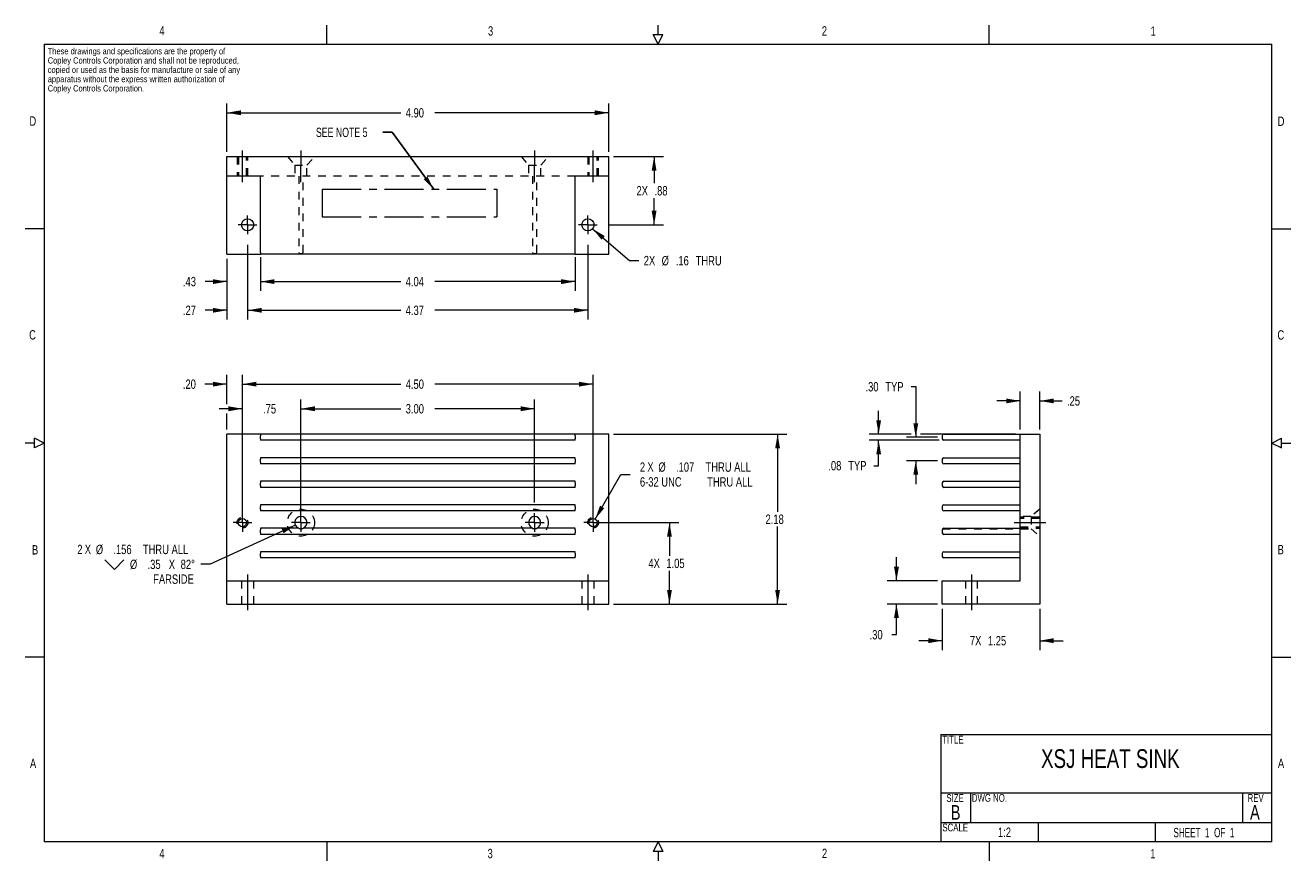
# Model space of a CAD drawing. Header units: inches. Extents: x 0.4 to 16.6, y 0.1 to 10.9.
import ezdxf

# ---------------------------------------------------------------- set-up
doc = ezdxf.new("R2010")
doc.units = ezdxf.units.IN
doc.header["$MEASUREMENT"] = 0
doc.linetypes.add('CENTERX2', pattern=[0.8, 0.5, -0.1, 0.1, -0.1])
doc.linetypes.add('HIDDEN', pattern=[0.075, 0.05, -0.025])
doc.styles.add('SLDTEXTSTYLE0', font='TXT', dxfattribs={"width": 0.75})
doc.styles.add('SLDTEXTSTYLE1', font='TXT', dxfattribs={"width": 0.65})
doc.styles.add('SLDTEXTSTYLE2', font='TXT', dxfattribs={"width": 0.7})
doc.dimstyles.new('SLDDIMSTYLE0', dxfattribs={"dimtxt": 0.12, "dimasz": 0.18, "dimexe": 0, "dimexo": 0.0625, "dimgap": 0.03, "dimtad": 0, "dimtih": 1, "dimtoh": 1, "dimrnd": 1e-09, "dimzin": 4, "dimdsep": 46, "dimtxsty": 'SLDTEXTSTYLE0', "dimsah": 1, "dimcen": 0.09, "dimadec": 0, "dimazin": 0, "dimtfac": 1, "dimtofl": 0, "dimtmove": 0, "dimatfit": 3, "dimfxl": 1, "dimtolj": 1, "dimtzin": 12, "dimarcsym": 0})
doc.dimstyles.new('SLDDIMSTYLE1', dxfattribs={"dimtxt": 0.12, "dimasz": 0.18, "dimexe": 0, "dimexo": 0.0625, "dimgap": 0.03, "dimtad": 0, "dimtih": 1, "dimtoh": 1, "dimdec": 0, "dimrnd": 1e-09, "dimzin": 12, "dimdsep": 46, "dimtxsty": 'SLDTEXTSTYLE0', "dimsah": 1, "dimcen": 0.09, "dimadec": 0, "dimazin": 0, "dimtfac": 1, "dimtofl": 0, "dimtmove": 0, "dimatfit": 3, "dimfxl": 1, "dimtolj": 1, "dimtzin": 12, "dimarcsym": 0})
doc.dimstyles.new('SLDDIMSTYLE2', dxfattribs={"dimtxt": 0.12, "dimasz": 0.18, "dimexe": 0, "dimexo": 0.0625, "dimgap": 0.03, "dimtad": 0, "dimtih": 1, "dimtoh": 1, "dimrnd": 1e-09, "dimzin": 12, "dimdsep": 46, "dimtxsty": 'SLDTEXTSTYLE0', "dimsah": 1, "dimcen": 0.09, "dimadec": 0, "dimazin": 0, "dimtfac": 1, "dimtofl": 0, "dimtmove": 0, "dimatfit": 3, "dimfxl": 1, "dimtolj": 1, "dimtzin": 12, "dimarcsym": 0})
doc.dimstyles.new('SLDDIMSTYLE3', dxfattribs={"dimtxt": 0.12, "dimasz": 0.18, "dimexe": 0, "dimexo": 0.0625, "dimgap": 0.03, "dimtad": 0, "dimtih": 1, "dimtoh": 1, "dimrnd": 1e-09, "dimzin": 4, "dimdsep": 46, "dimtxsty": 'SLDTEXTSTYLE0', "dimsah": 1, "dimcen": 0.09, "dimadec": 0, "dimazin": 0, "dimtfac": 1, "dimtofl": 0, "dimtmove": 0, "dimatfit": 3, "dimfxl": 1, "dimtolj": 1, "dimtzin": 12, "dimarcsym": 0})
doc.dimstyles.new('SLDDIMSTYLE4', dxfattribs={"dimtxt": 0.12, "dimasz": 0.18, "dimexe": 0, "dimexo": 0.0625, "dimgap": 0.03, "dimtad": 0, "dimtih": 1, "dimtoh": 1, "dimrnd": 1e-09, "dimzin": 12, "dimdsep": 46, "dimtxsty": 'SLDTEXTSTYLE0', "dimsah": 1, "dimcen": 0.09, "dimadec": 0, "dimazin": 0, "dimtfac": 1, "dimtofl": 0, "dimtmove": 0, "dimatfit": 3, "dimfxl": 1, "dimtolj": 1, "dimtzin": 12, "dimarcsym": 0})
doc.dimstyles.new('SLDDIMSTYLE5', dxfattribs={"dimtxt": 0.12, "dimasz": 0.18, "dimexe": 0, "dimexo": 0.0625, "dimgap": 0.03, "dimtad": 0, "dimtih": 1, "dimtoh": 1, "dimdec": 0, "dimrnd": 1e-09, "dimzin": 12, "dimdsep": 46, "dimtxsty": 'SLDTEXTSTYLE0', "dimsah": 1, "dimcen": 0.09, "dimadec": 0, "dimazin": 0, "dimtfac": 1, "dimtofl": 0, "dimtmove": 0, "dimatfit": 3, "dimfxl": 1, "dimtolj": 1, "dimtzin": 12, "dimarcsym": 0})
doc.dimstyles.new('SLDDIMSTYLE6', dxfattribs={"dimtxt": 0.12, "dimasz": 0.18, "dimexe": 0, "dimexo": 0.0625, "dimgap": 0.03, "dimtad": 0, "dimtih": 1, "dimtoh": 1, "dimrnd": 1e-09, "dimzin": 12, "dimdsep": 46, "dimtxsty": 'SLDTEXTSTYLE0', "dimsah": 1, "dimcen": 0.09, "dimadec": 0, "dimazin": 0, "dimtfac": 1, "dimtmove": 0, "dimatfit": 3, "dimfxl": 1, "dimtolj": 1, "dimtzin": 12, "dimarcsym": 0})
doc.dimstyles.new('SLDDIMSTYLE7', dxfattribs={"dimtxt": 0, "dimasz": 0.18, "dimexe": 0, "dimexo": 0.0625, "dimgap": 0, "dimtad": 0, "dimtih": 1, "dimtoh": 1, "dimdec": 0, "dimrnd": 1e-09, "dimzin": 0, "dimdsep": 46, "dimtxsty": 'Standard', "dimsah": 1, "dimcen": 0.09, "dimadec": 0, "dimazin": 0, "dimtfac": 0.18, "dimtdec": 0, "dimtofl": 0, "dimtmove": 0, "dimatfit": 3, "dimfxl": 1, "dimtolj": 1, "dimtzin": 0, "dimarcsym": 0})

# ---------------------------------------------------------------- blocks, each defined once
blk = doc.blocks.new('SW_NOTE_0')
at = {"color": 0, "linetype": 'Continuous', "lineweight": 0, "char_height": 0.08, "attachment_point": 1, "style": 'SLDTEXTSTYLE0'}
for s, insert in [('These drawings and specifications are the property of', (0, 0.103)), ('Copley Controls Corporation and shall not be reproduced,', (0, -0.016)), ('copied or used as the basis for manufacture or sale of any', (0, -0.136)), ('apparatus without the express written authorization of', (0, -0.255)), ('Copley Controls Corporation.', (0, -0.374))]:
    blk.add_mtext(s, dxfattribs=dict(at, insert=insert))
blk = doc.blocks.new('*D2')
at = {"color": 7, "linetype": 'Continuous', "lineweight": 0}
for p, q in [((3.917, 4.736), (3.917, 6.059)), ((6.917, 4.736), (6.917, 6.059)), ((3.917, 5.939), (5.199, 5.939)), ((6.917, 5.939), (5.635, 5.939))]:
    blk.add_line(p, q, dxfattribs=at)
for points in [[(3.917, 5.939), (4.097, 5.908), (4.097, 5.971)], [(6.917, 5.939), (6.737, 5.971), (6.737, 5.908)]]:
    blk.add_solid(points, dxfattribs=at)
at = {"color": 7, "linetype": 'Continuous', "lineweight": 0, "insert": (5.262, 5.999), "char_height": 0.12, "attachment_point": 1, "style": 'SLDTEXTSTYLE0'}
blk.add_mtext('3.00', dxfattribs=at)
blk = doc.blocks.new('*D3')
at = {"color": 7, "linetype": 'Continuous', "lineweight": 0}
for p, q in [((7.694, 4.524), (8.023, 5.097)), ((8.023, 5.097), (8.143, 5.097))]:
    blk.add_line(p, q, dxfattribs=at)
blk.add_solid([(7.694, 4.524), (7.81, 4.664), (7.756, 4.696)], dxfattribs=at)
at = {"color": 7, "linetype": 'Continuous', "lineweight": 0, "char_height": 0.12, "attachment_point": 1, "style": 'SLDTEXTSTYLE0'}
for s, insert in [('2', (8.268, 5.251)), ('X ', (8.364, 5.253)), ('%%c', (8.505, 5.251)), ('.107', (8.731, 5.251)), ('THRU ALL', (9.11, 5.251)), ('6-32 UNC', (8.268, 5.061)), ('THRU ALL', (9.131, 5.061))]:
    blk.add_mtext(s, dxfattribs=dict(at, insert=insert))
blk = doc.blocks.new('*D4')
at = {"color": 7, "linetype": 'Continuous', "lineweight": 0}
for p, q in [((7.727, 4.478), (8.767, 4.478)), ((8.647, 4.478), (8.647, 4.05)), ((8.647, 3.433), (8.647, 3.86)), ((7.927, 3.433), (8.767, 3.433))]:
    blk.add_line(p, q, dxfattribs=at)
for points in [[(8.647, 4.478), (8.616, 4.298), (8.678, 4.298)], [(8.647, 3.433), (8.678, 3.613), (8.616, 3.613)]]:
    blk.add_solid(points, dxfattribs=at)
at = {"color": 7, "linetype": 'Continuous', "lineweight": 0, "char_height": 0.12, "attachment_point": 1, "style": 'SLDTEXTSTYLE0'}
for s, insert in [('4X ', (8.377, 4.015)), ('1.05', (8.607, 4.015))]:
    blk.add_mtext(s, dxfattribs=dict(at, insert=insert))
blk = doc.blocks.new('*D5')
at = {"color": 7, "linetype": 'Continuous', "lineweight": 0}
for p, q in [((2.967, 5.999), (2.967, 6.375)), ((3.167, 4.538), (3.167, 6.375)), ((2.967, 6.255), (2.686, 6.255)), ((3.167, 6.255), (3.467, 6.255)), ((2.967, 5.673), (2.967, 5.879))]:
    blk.add_line(p, q, dxfattribs=at)
for points in [[(2.967, 6.255), (2.787, 6.286), (2.787, 6.224)], [(3.167, 6.255), (3.347, 6.224), (3.347, 6.286)]]:
    blk.add_solid(points, dxfattribs=at)
at = {"color": 7, "linetype": 'Continuous', "lineweight": 0, "insert": (2.402, 6.315), "char_height": 0.12, "attachment_point": 1, "style": 'SLDTEXTSTYLE0'}
blk.add_mtext('.20', dxfattribs=at)
blk = doc.blocks.new('*D6')
at = {"color": 7, "linetype": 'Continuous', "lineweight": 0}
for p, q in [((3.167, 4.538), (3.167, 6.059)), ((3.917, 4.538), (3.917, 6.059)), ((3.167, 5.939), (2.867, 5.939)), ((3.917, 5.939), (4.217, 5.939))]:
    blk.add_line(p, q, dxfattribs=at)
for points in [[(3.167, 5.939), (2.987, 5.971), (2.987, 5.908)], [(3.917, 5.939), (4.097, 5.908), (4.097, 5.971)]]:
    blk.add_solid(points, dxfattribs=at)
at = {"color": 7, "linetype": 'Continuous', "lineweight": 0, "insert": (3.431, 5.999), "char_height": 0.12, "attachment_point": 1, "style": 'SLDTEXTSTYLE0'}
blk.add_mtext('.75', dxfattribs=at)
blk = doc.blocks.new('*D7')
at = {"color": 7, "linetype": 'Continuous', "lineweight": 0}
for p, q in [((3.167, 4.538), (3.167, 6.375)), ((7.667, 4.538), (7.667, 6.375)), ((3.167, 6.255), (5.199, 6.255)), ((7.667, 6.255), (5.635, 6.255))]:
    blk.add_line(p, q, dxfattribs=at)
for points in [[(3.167, 6.255), (3.347, 6.224), (3.347, 6.286)], [(7.667, 6.255), (7.487, 6.286), (7.487, 6.224)]]:
    blk.add_solid(points, dxfattribs=at)
at = {"color": 7, "linetype": 'Continuous', "lineweight": 0, "insert": (5.262, 6.315), "char_height": 0.12, "attachment_point": 1, "style": 'SLDTEXTSTYLE0'}
blk.add_mtext('4.50', dxfattribs=at)
blk = doc.blocks.new('SW_SYMBOL_HOLE_SINK')
at = {"color": 0, "linetype": 'Continuous', "lineweight": 0}
for p, q in [((0, 34.4), (31.5, 3)), ((31.5, 3), (63, 34.4))]:
    blk.add_line(p, q, dxfattribs=at)
blk = doc.blocks.new('*D8')
at = {"color": 7, "linetype": 'Continuous', "lineweight": 0}
for p, q in [((3.846, 4.445), (2.754, 3.946)), ((2.754, 3.946), (2.634, 3.946))]:
    blk.add_line(p, q, dxfattribs=at)
blk.add_solid([(3.846, 4.445), (3.669, 4.399), (3.695, 4.342)], dxfattribs=at)
at = {"color": 7, "linetype": 'Continuous', "lineweight": 0, "xscale": 0.0038933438, "yscale": 0.0038933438, "zscale": 0.0038933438}
blk.add_blockref('SW_SYMBOL_HOLE_SINK', (1.4, 3.865), dxfattribs=at)
at = {"color": 7, "linetype": 'Continuous', "lineweight": 0, "char_height": 0.12, "attachment_point": 1, "style": 'SLDTEXTSTYLE0'}
for s, insert in [('2', (1.047, 4.194)), ('X ', (1.143, 4.196)), ('%%c', (1.285, 4.194)), ('.156', (1.51, 4.194)), ('THRU ALL', (1.889, 4.194)), ('%%c', (1.723, 4.003)), ('.35', (1.949, 4.003)), (' X ', (2.188, 4.003)), ('82°', (2.374, 4.003)), ('FARSIDE', (2.021, 3.813))]:
    blk.add_mtext(s, dxfattribs=dict(at, insert=insert))
blk = doc.blocks.new('*D10')
at = {"color": 7, "linetype": 'Continuous', "lineweight": 0}
for p, q in [((7.927, 5.613), (10.155, 5.613)), ((10.035, 5.613), (10.035, 4.618)), ((10.035, 3.433), (10.035, 4.428)), ((7.927, 3.433), (10.155, 3.433))]:
    blk.add_line(p, q, dxfattribs=at)
for points in [[(10.035, 5.613), (10.004, 5.433), (10.066, 5.433)], [(10.035, 3.433), (10.066, 3.613), (10.004, 3.613)]]:
    blk.add_solid(points, dxfattribs=at)
at = {"color": 7, "linetype": 'Continuous', "lineweight": 0, "insert": (9.88, 4.582), "char_height": 0.12, "attachment_point": 1, "style": 'SLDTEXTSTYLE0'}
blk.add_mtext('2.18', dxfattribs=at)
blk = doc.blocks.new('SW_CENTERMARKSYMBOL_0')
at = {"color": 0, "linetype": 'Continuous', "lineweight": 0}
for q in [(-0.12, 0), (0, 0.12), (0, -0.12), (0.12, 0)]:
    blk.add_line((0, 0), q, dxfattribs=at)
blk = doc.blocks.new('SW_CENTERMARKSYMBOL_1')
at = {"color": 0, "linetype": 'Continuous', "lineweight": 0}
for q in [(-0.12, 0), (0, 0.12), (0, -0.12), (0.12, 0)]:
    blk.add_line((0, 0), q, dxfattribs=at)
blk = doc.blocks.new('SW_CENTERMARKSYMBOL_2')
at = {"color": 0, "linetype": 'Continuous', "lineweight": 0}
for q in [(-0.12, 0), (0, 0.12), (0, -0.12), (0.12, 0)]:
    blk.add_line((0, 0), q, dxfattribs=at)
blk = doc.blocks.new('SW_CENTERMARKSYMBOL_3')
at = {"color": 0, "linetype": 'Continuous', "lineweight": 0}
for q in [(-0.12, 0), (0, 0.12), (0, -0.12), (0.12, 0)]:
    blk.add_line((0, 0), q, dxfattribs=at)
blk = doc.blocks.new('*D15')
at = {"color": 7, "linetype": 'Continuous', "lineweight": 0}
for p, q in [((2.967, 9.235), (2.967, 9.858)), ((7.867, 9.235), (7.867, 9.858)), ((2.967, 9.738), (5.199, 9.738)), ((7.867, 9.738), (5.635, 9.738))]:
    blk.add_line(p, q, dxfattribs=at)
for points in [[(2.967, 9.738), (3.147, 9.706), (3.147, 9.769)], [(7.867, 9.738), (7.687, 9.769), (7.687, 9.706)]]:
    blk.add_solid(points, dxfattribs=at)
at = {"color": 7, "linetype": 'Continuous', "lineweight": 0, "insert": (5.262, 9.797), "char_height": 0.12, "attachment_point": 1, "style": 'SLDTEXTSTYLE0'}
blk.add_mtext('4.90', dxfattribs=at)
blk = doc.blocks.new('*D16')
at = {"color": 7, "linetype": 'Continuous', "lineweight": 0}
for p, q in [((7.927, 9.175), (8.57, 9.175)), ((8.45, 9.175), (8.45, 8.833)), ((8.45, 8.3), (8.45, 8.642)), ((7.859, 8.3), (8.57, 8.3))]:
    blk.add_line(p, q, dxfattribs=at)
for points in [[(8.45, 9.175), (8.419, 8.995), (8.481, 8.995)], [(8.45, 8.3), (8.481, 8.48), (8.419, 8.48)]]:
    blk.add_solid(points, dxfattribs=at)
at = {"color": 7, "linetype": 'Continuous', "lineweight": 0, "char_height": 0.12, "attachment_point": 1, "style": 'SLDTEXTSTYLE0'}
for s, insert in [('2X ', (8.224, 8.797)), ('.88', (8.455, 8.797))]:
    blk.add_mtext(s, dxfattribs=dict(at, insert=insert))
blk = doc.blocks.new('*D17')
at = {"color": 7, "linetype": 'Continuous', "lineweight": 0}
for p, q in [((3.233, 8.042), (3.233, 7.083)), ((7.601, 8.042), (7.601, 7.083)), ((3.233, 7.203), (5.199, 7.203)), ((7.601, 7.203), (5.635, 7.203))]:
    blk.add_line(p, q, dxfattribs=at)
for points in [[(3.233, 7.203), (3.413, 7.172), (3.413, 7.234)], [(7.601, 7.203), (7.421, 7.234), (7.421, 7.172)]]:
    blk.add_solid(points, dxfattribs=at)
at = {"color": 7, "linetype": 'Continuous', "lineweight": 0, "insert": (5.262, 7.263), "char_height": 0.12, "attachment_point": 1, "style": 'SLDTEXTSTYLE0'}
blk.add_mtext('4.37', dxfattribs=at)
blk = doc.blocks.new('*D18')
at = {"color": 7, "linetype": 'Continuous', "lineweight": 0}
for p, q in [((3.233, 8.042), (3.233, 7.083)), ((2.967, 7.865), (2.967, 7.083)), ((2.967, 7.203), (2.687, 7.203)), ((3.233, 7.203), (3.533, 7.203))]:
    blk.add_line(p, q, dxfattribs=at)
for points in [[(2.967, 7.203), (2.787, 7.234), (2.787, 7.172)], [(3.233, 7.203), (3.413, 7.172), (3.413, 7.234)]]:
    blk.add_solid(points, dxfattribs=at)
at = {"color": 7, "linetype": 'Continuous', "lineweight": 0, "insert": (2.403, 7.263), "char_height": 0.12, "attachment_point": 1, "style": 'SLDTEXTSTYLE0'}
blk.add_mtext('.27', dxfattribs=at)
blk = doc.blocks.new('*D19')
at = {"color": 7, "linetype": 'Continuous', "lineweight": 0}
for p, q in [((7.661, 8.249), (8.134, 7.84)), ((8.134, 7.84), (8.254, 7.84))]:
    blk.add_line(p, q, dxfattribs=at)
blk.add_solid([(7.661, 8.249), (7.776, 8.108), (7.817, 8.155)], dxfattribs=at)
at = {"color": 7, "linetype": 'Continuous', "lineweight": 0, "char_height": 0.12, "attachment_point": 1, "style": 'SLDTEXTSTYLE0'}
for s, insert in [('2X ', (8.317, 7.901)), ('%%c', (8.547, 7.899)), ('.16', (8.728, 7.899)), (' THRU', (8.95, 7.899))]:
    blk.add_mtext(s, dxfattribs=dict(at, insert=insert))
blk = doc.blocks.new('*D20')
at = {"color": 7, "linetype": 'Continuous', "lineweight": 0}
for p, q in [((2.967, 7.865), (2.967, 7.451)), ((3.397, 7.865), (3.397, 7.451)), ((2.967, 7.571), (2.687, 7.571)), ((3.397, 7.571), (3.697, 7.571))]:
    blk.add_line(p, q, dxfattribs=at)
for points in [[(2.967, 7.571), (2.787, 7.602), (2.787, 7.54)], [(3.397, 7.571), (3.577, 7.54), (3.577, 7.602)]]:
    blk.add_solid(points, dxfattribs=at)
at = {"color": 7, "linetype": 'Continuous', "lineweight": 0, "insert": (2.403, 7.631), "char_height": 0.12, "attachment_point": 1, "style": 'SLDTEXTSTYLE0'}
blk.add_mtext('.43', dxfattribs=at)
blk = doc.blocks.new('*D21')
at = {"color": 7, "linetype": 'Continuous', "lineweight": 0}
for p, q in [((3.397, 7.885), (3.397, 7.451)), ((7.437, 7.885), (7.437, 7.451)), ((3.397, 7.571), (5.199, 7.571)), ((7.437, 7.571), (5.635, 7.571))]:
    blk.add_line(p, q, dxfattribs=at)
for points in [[(3.397, 7.571), (3.577, 7.54), (3.577, 7.602)], [(7.437, 7.571), (7.257, 7.602), (7.257, 7.54)]]:
    blk.add_solid(points, dxfattribs=at)
at = {"color": 7, "linetype": 'Continuous', "lineweight": 0, "insert": (5.262, 7.631), "char_height": 0.12, "attachment_point": 1, "style": 'SLDTEXTSTYLE0'}
blk.add_mtext('4.04', dxfattribs=at)
blk = doc.blocks.new('SW_CENTERMARKSYMBOL_4')
at = {"color": 0, "linetype": 'Continuous', "lineweight": 0}
for q in [(-0.12, 0), (0, 0.12), (0, -0.12), (0.12, 0)]:
    blk.add_line((0, 0), q, dxfattribs=at)
blk = doc.blocks.new('SW_CENTERMARKSYMBOL_5')
at = {"color": 0, "linetype": 'Continuous', "lineweight": 0}
for q in [(-0.12, 0), (0, 0.12), (0, -0.12), (0.12, 0)]:
    blk.add_line((0, 0), q, dxfattribs=at)
blk = doc.blocks.new('*D24')
at = {"color": 7, "linetype": 'Continuous', "lineweight": 0}
for p, q in [((11.748, 6.223), (11.808, 6.223)), ((11.808, 6.223), (11.808, 5.574)), ((12.089, 5.574), (11.688, 5.574)), ((12.089, 5.272), (11.688, 5.272)), ((11.808, 5.272), (11.808, 4.972))]:
    blk.add_line(p, q, dxfattribs=at)
for points in [[(11.808, 5.574), (11.84, 5.754), (11.777, 5.754)], [(11.808, 5.272), (11.777, 5.092), (11.84, 5.092)]]:
    blk.add_solid(points, dxfattribs=at)
at = {"color": 7, "linetype": 'Continuous', "lineweight": 0, "char_height": 0.12, "attachment_point": 1, "style": 'SLDTEXTSTYLE0'}
for s, insert in [('.30', (11.163, 6.282)), (' TYP', (11.384, 6.282))]:
    blk.add_mtext(s, dxfattribs=dict(at, insert=insert))
blk = doc.blocks.new('*D25')
at = {"color": 7, "linetype": 'Continuous', "lineweight": 0}
for p, q in [((12.149, 3.373), (12.149, 2.843)), ((13.399, 3.373), (13.399, 2.843)), ((12.149, 2.963), (11.849, 2.963)), ((13.399, 2.963), (13.699, 2.963))]:
    blk.add_line(p, q, dxfattribs=at)
for points in [[(12.149, 2.963), (11.969, 2.995), (11.969, 2.932)], [(13.399, 2.963), (13.579, 2.932), (13.579, 2.995)]]:
    blk.add_solid(points, dxfattribs=at)
at = {"color": 7, "linetype": 'Continuous', "lineweight": 0, "char_height": 0.12, "attachment_point": 1, "style": 'SLDTEXTSTYLE0'}
for s, insert in [('7X ', (12.503, 3.023)), ('1.25', (12.734, 3.023))]:
    blk.add_mtext(s, dxfattribs=dict(at, insert=insert))
blk = doc.blocks.new('*D26')
at = {"color": 7, "linetype": 'Continuous', "lineweight": 0}
for p, q in [((13.149, 6.04), (12.849, 6.04)), ((13.149, 5.673), (13.149, 6.16)), ((13.399, 5.673), (13.399, 6.16)), ((13.399, 6.04), (13.686, 6.04))]:
    blk.add_line(p, q, dxfattribs=at)
for points in [[(13.149, 6.04), (12.969, 6.071), (12.969, 6.009)], [(13.399, 6.04), (13.579, 6.009), (13.579, 6.071)]]:
    blk.add_solid(points, dxfattribs=at)
at = {"color": 7, "linetype": 'Continuous', "lineweight": 0, "insert": (13.749, 6.1), "char_height": 0.12, "attachment_point": 1, "style": 'SLDTEXTSTYLE0'}
blk.add_mtext('.25', dxfattribs=at)
blk = doc.blocks.new('*D27')
at = {"color": 7, "linetype": 'Continuous', "lineweight": 0}
for p, q in [((11.56, 3.733), (11.56, 4.033)), ((12.089, 3.733), (11.44, 3.733)), ((12.089, 3.433), (11.44, 3.433)), ((11.56, 3.041), (11.56, 3.433)), ((11.5, 3.041), (11.56, 3.041))]:
    blk.add_line(p, q, dxfattribs=at)
for points in [[(11.56, 3.733), (11.592, 3.913), (11.529, 3.913)], [(11.56, 3.433), (11.529, 3.253), (11.592, 3.253)]]:
    blk.add_solid(points, dxfattribs=at)
at = {"color": 7, "linetype": 'Continuous', "lineweight": 0, "insert": (11.216, 3.1), "char_height": 0.12, "attachment_point": 1, "style": 'SLDTEXTSTYLE0'}
blk.add_mtext('.30', dxfattribs=at)
blk = doc.blocks.new('*D28')
at = {"color": 7, "linetype": 'Continuous', "lineweight": 0}
for p, q in [((11.332, 5.613), (11.332, 5.913)), ((11.748, 5.613), (11.212, 5.613)), ((12.109, 5.535), (11.212, 5.535)), ((11.332, 5.209), (11.332, 5.535)), ((13.089, 5.613), (11.868, 5.613)), ((11.272, 5.209), (11.332, 5.209))]:
    blk.add_line(p, q, dxfattribs=at)
for points in [[(11.332, 5.613), (11.363, 5.793), (11.301, 5.793)], [(11.332, 5.535), (11.301, 5.355), (11.363, 5.355)]]:
    blk.add_solid(points, dxfattribs=at)
at = {"color": 7, "linetype": 'Continuous', "lineweight": 0, "char_height": 0.12, "attachment_point": 1, "style": 'SLDTEXTSTYLE0'}
for s, insert in [('.08', (10.686, 5.269)), (' TYP', (10.908, 5.269))]:
    blk.add_mtext(s, dxfattribs=dict(at, insert=insert))

msp = doc.modelspace()

# ---------------------------------------------------------------- linework, layer by layer
at = {"color": 7, "linetype": 'Continuous', "lineweight": 0}
for p, q in [((4.25, 10.62), (4.25, 10.86)), ((8.5, 10.62), (8.44, 10.74)), ((8.44, 10.74), (8.56, 10.74)), ((8.5, 10.74), (8.5, 10.86)), ((8.5, 10.62), (8.56, 10.74)), ((12.75, 10.62), (12.75, 10.86)), ((0.62, 10.62), (16.38, 10.62)), ((0.62, 10.62), (0.62, 0.38)), ((16.38, 0.38), (16.38, 10.62)), ((0.62, 8.25), (0.38, 8.25)), ((16.38, 8.25), (16.62, 8.25)), ((0.62, 5.5), (0.5, 5.56)), ((0.5, 5.44), (0.5, 5.56)), ((16.38, 5.5), (16.5, 5.56)), ((16.5, 5.44), (16.5, 5.56)), ((0.5, 5.5), (0.38, 5.5)), ((0.62, 5.5), (0.5, 5.44)), ((16.38, 5.5), (16.5, 5.44)), ((16.5, 5.5), (16.62, 5.5)), ((0.62, 2.75), (0.38, 2.75)), ((16.38, 2.75), (16.62, 2.75)), ((12.13, 1.76), (12.13, 0.38)), ((12.13, 1.76), (16.38, 1.76)), ((12.13, 1.01), (16.38, 1.01)), ((12.51, 1.01), (12.51, 0.63)), ((16, 1.01), (16, 0.63)), ((12.13, 0.63), (16.38, 0.63)), ((13.38, 0.63), (13.38, 0.38)), ((14.88, 0.63), (14.88, 0.38)), ((16.38, 0.38), (0.62, 0.38)), ((4.25, 0.38), (4.25, 0.14)), ((8.5, 0.38), (8.44, 0.26)), ((8.5, 0.38), (8.56, 0.26)), ((12.75, 0.38), (12.75, 0.14)), ((8.56, 0.26), (8.44, 0.26)), ((8.5, 0.26), (8.5, 0.14))]:
    msp.add_line(p, q, dxfattribs=at)
at = {"color": 7, "linetype": 'Continuous', "lineweight": 15}
for p, q in [((2.967, 8.925), (2.967, 9.175)), ((2.967, 9.175), (7.867, 9.175)), ((7.867, 8.925), (7.867, 9.175)), ((3.397, 8.925), (2.967, 8.925)), ((2.967, 7.925), (2.967, 8.925)), ((3.397, 7.945), (3.397, 8.925)), ((7.867, 8.925), (7.437, 8.925)), ((7.437, 7.945), (7.437, 8.925)), ((7.867, 7.925), (7.867, 8.925)), ((2.967, 7.925), (3.397, 7.925)), ((3.397, 7.945), (3.397, 7.925)), ((7.437, 7.925), (3.397, 7.925)), ((7.437, 7.925), (7.437, 7.945)), ((7.437, 7.925), (7.867, 7.925)), ((3.397, 5.613), (2.967, 5.613)), ((2.967, 3.733), (2.967, 5.613)), ((7.437, 5.613), (3.397, 5.613)), ((3.397, 5.613), (3.397, 5.593)), ((3.397, 5.555), (3.397, 5.593)), ((3.397, 5.555), (3.397, 5.535)), ((7.437, 5.535), (3.397, 5.535)), ((7.437, 5.593), (7.437, 5.613)), ((7.867, 5.613), (7.437, 5.613)), ((7.437, 5.593), (7.437, 5.555)), ((7.437, 5.535), (7.437, 5.555)), ((7.867, 3.733), (7.867, 5.613)), ((12.149, 5.593), (12.149, 5.555)), ((12.169, 5.613), (13.149, 5.613)), ((13.149, 5.535), (12.169, 5.535)), ((13.149, 3.733), (13.149, 5.613)), ((13.149, 5.613), (13.399, 5.613)), ((13.399, 5.613), (13.399, 3.433)), ((7.437, 5.311), (3.397, 5.311)), ((3.397, 5.311), (3.397, 5.291)), ((3.397, 5.253), (3.397, 5.291)), ((3.397, 5.253), (3.397, 5.233)), ((7.437, 5.233), (3.397, 5.233)), ((7.437, 5.291), (7.437, 5.311)), ((7.437, 5.291), (7.437, 5.253)), ((7.437, 5.233), (7.437, 5.253)), ((12.149, 5.291), (12.149, 5.253)), ((12.169, 5.311), (13.149, 5.311)), ((13.149, 5.233), (12.169, 5.233)), ((7.437, 5.009), (3.397, 5.009)), ((3.397, 5.009), (3.397, 4.989)), ((3.397, 4.951), (3.397, 4.989)), ((3.397, 4.951), (3.397, 4.931)), ((7.437, 4.931), (3.397, 4.931)), ((7.437, 4.989), (7.437, 5.009)), ((7.437, 4.989), (7.437, 4.951)), ((7.437, 4.931), (7.437, 4.951)), ((12.149, 4.989), (12.149, 4.951)), ((12.169, 5.009), (13.149, 5.009)), ((13.149, 4.931), (12.169, 4.931)), ((7.437, 4.707), (3.397, 4.707)), ((3.397, 4.707), (3.397, 4.687)), ((3.397, 4.649), (3.397, 4.687)), ((3.397, 4.649), (3.397, 4.629)), ((7.437, 4.629), (3.397, 4.629)), ((7.437, 4.687), (7.437, 4.707)), ((7.437, 4.687), (7.437, 4.649)), ((7.437, 4.629), (7.437, 4.649)), ((12.149, 4.687), (12.149, 4.649)), ((12.169, 4.707), (13.149, 4.707)), ((13.149, 4.629), (12.169, 4.629)), ((3.89, 4.405), (3.397, 4.405)), ((3.397, 4.405), (3.397, 4.385)), ((6.89, 4.405), (3.944, 4.405)), ((7.437, 4.405), (6.944, 4.405)), ((7.437, 4.385), (7.437, 4.405)), ((12.169, 4.405), (13.149, 4.405)), ((3.397, 4.347), (3.397, 4.385)), ((3.397, 4.347), (3.397, 4.327)), ((7.437, 4.327), (3.397, 4.327)), ((7.437, 4.385), (7.437, 4.347)), ((7.437, 4.327), (7.437, 4.347)), ((12.149, 4.385), (12.149, 4.347)), ((13.149, 4.327), (12.169, 4.327)), ((7.437, 4.103), (3.397, 4.103)), ((3.397, 4.103), (3.397, 4.083)), ((3.397, 4.045), (3.397, 4.083)), ((7.437, 4.083), (7.437, 4.103)), ((7.437, 4.083), (7.437, 4.045)), ((12.149, 4.083), (12.149, 4.045)), ((12.169, 4.103), (13.149, 4.103)), ((3.397, 4.045), (3.397, 4.025)), ((7.437, 4.025), (3.397, 4.025)), ((7.437, 4.025), (7.437, 4.045)), ((13.149, 4.025), (12.169, 4.025)), ((2.967, 3.433), (2.967, 3.733)), ((2.967, 3.733), (7.867, 3.733)), ((7.867, 3.433), (7.867, 3.733)), ((12.149, 3.433), (12.149, 3.733)), ((12.149, 3.733), (13.149, 3.733)), ((2.967, 3.433), (7.867, 3.433)), ((13.399, 3.433), (12.149, 3.433))]:
    msp.add_line(p, q, dxfattribs=at)
at = {"color": 7, "linetype": 'HIDDEN', "lineweight": 0}
for p, q in [((3.098, 9.175), (3.098, 8.925)), ((3.114, 9.175), (3.114, 8.925)), ((3.22, 8.925), (3.22, 9.175)), ((3.236, 8.925), (3.236, 9.175)), ((3.743, 9.175), (3.839, 9.064)), ((3.995, 9.064), (4.091, 9.175)), ((6.743, 9.175), (6.839, 9.064)), ((6.995, 9.064), (7.091, 9.175)), ((7.598, 9.175), (7.598, 8.925)), ((7.614, 9.175), (7.614, 8.925)), ((7.72, 8.925), (7.72, 9.175)), ((7.736, 8.925), (7.736, 9.175)), ((3.839, 9.064), (3.995, 9.064)), ((3.839, 9.064), (3.839, 8.925)), ((3.995, 8.925), (3.995, 9.064)), ((6.839, 9.064), (6.995, 9.064)), ((6.839, 9.064), (6.839, 8.925)), ((6.995, 8.925), (6.995, 9.064)), ((7.437, 8.925), (3.397, 8.925)), ((3.89, 8.925), (3.89, 7.945)), ((3.944, 7.945), (3.944, 8.925)), ((6.89, 8.925), (6.89, 7.945)), ((6.944, 7.945), (6.944, 8.925)), ((13.288, 4.556), (13.149, 4.556)), ((13.399, 4.652), (13.288, 4.556)), ((13.288, 4.556), (13.288, 4.4)), ((12.156, 4.4), (13.288, 4.4)), ((13.399, 4.547), (13.149, 4.547)), ((13.399, 4.531), (13.149, 4.531)), ((13.149, 4.424), (13.399, 4.424)), ((13.149, 4.409), (13.399, 4.409)), ((13.288, 4.4), (13.399, 4.303)), ((3.155, 3.733), (3.155, 3.433)), ((3.311, 3.433), (3.311, 3.733)), ((7.523, 3.733), (7.523, 3.433)), ((7.679, 3.433), (7.679, 3.733)), ((12.446, 3.733), (12.446, 3.433)), ((12.602, 3.433), (12.602, 3.733))]:
    msp.add_line(p, q, dxfattribs=at)
at = {"color": 7, "linetype": 'CENTERX2', "lineweight": 0}
for p, q in [((3.167, 8.846), (3.167, 9.254)), ((3.917, 9.254), (3.917, 9.064)), ((6.917, 9.254), (6.917, 9.064)), ((7.667, 8.846), (7.667, 9.254)), ((3.917, 8.846), (3.917, 9.064)), ((6.917, 8.846), (6.917, 9.064)), ((4.192, 8.757), (6.432, 8.757)), ((4.192, 8.757), (4.192, 8.404)), ((6.432, 8.757), (6.432, 8.404)), ((4.192, 8.404), (6.432, 8.404)), ((13.07, 4.478), (13.477, 4.478)), ((3.233, 3.811), (3.233, 3.354)), ((7.601, 3.811), (7.601, 3.354)), ((12.524, 3.811), (12.524, 3.354))]:
    msp.add_line(p, q, dxfattribs=at)
at = {"color": 7, "linetype": 'Continuous', "lineweight": 15}
for centre, radius in [((3.233, 8.3), 0.078), ((7.601, 8.3), 0.078), ((3.167, 4.478), 0.0533), ((7.667, 4.478), 0.0532)]:
    msp.add_circle(centre, radius, dxfattribs=at)
at = {"color": 7, "linetype": 'HIDDEN', "lineweight": 0}
for centre, radius in [((3.917, 4.478), 0.174), ((6.917, 4.478), 0.174), ((3.167, 4.478), 0.069), ((7.667, 4.478), 0.069)]:
    msp.add_circle(centre, radius, dxfattribs=at)
at = {"color": 7, "linetype": 'Continuous', "lineweight": 15}
for centre, radius, start, end in [((12.169, 5.593), 0.02, 90, 180), ((12.169, 5.555), 0.02, 180, 270), ((12.169, 5.291), 0.02, 90, 180), ((12.169, 5.253), 0.02, 180, 270), ((12.169, 4.989), 0.02, 90, 180), ((12.169, 4.951), 0.02, 180, 270), ((3.917, 4.478), 0.078, 290.6264, 249.3736), ((6.917, 4.478), 0.078, 290.6264, 249.3736), ((12.169, 4.687), 0.02, 90, 180), ((12.169, 4.649), 0.02, 180, 270), ((12.169, 4.385), 0.02, 90, 180), ((12.169, 4.347), 0.02, 180, 270), ((12.169, 4.083), 0.02, 90, 180), ((12.169, 4.045), 0.02, 180, 270)]:
    msp.add_arc(centre, radius, start, end, dxfattribs=at)
at = {"color": 7, "linetype": 'HIDDEN', "lineweight": 0}
for points in [[(3.89, 7.945), (3.89, 7.942), (3.891, 7.94), (3.895, 7.936), (3.898, 7.935), (3.906, 7.932), (3.911, 7.932), (3.923, 7.932), (3.928, 7.932), (3.936, 7.935), (3.939, 7.936), (3.943, 7.94), (3.944, 7.942), (3.944, 7.945)], [(6.89, 7.945), (6.89, 7.942), (6.891, 7.94), (6.895, 7.936), (6.898, 7.935), (6.906, 7.932), (6.911, 7.932), (6.923, 7.932), (6.928, 7.932), (6.936, 7.935), (6.939, 7.936), (6.943, 7.94), (6.944, 7.942), (6.944, 7.945)]]:
    msp.add_open_spline(points, degree=3, knots=[0, 0, 0, 0, 0.125, 0.125, 0.25, 0.25, 0.5, 0.5, 0.75, 0.75, 0.875, 0.875, 1, 1, 1, 1], dxfattribs=at)
at = {"color": 7, "linetype": 'Continuous', "lineweight": 15}
for points in [[(3.89, 4.405), (3.89, 4.405), (3.891, 4.404), (3.895, 4.403), (3.898, 4.402), (3.906, 4.4), (3.911, 4.4), (3.923, 4.4), (3.928, 4.4), (3.936, 4.402), (3.939, 4.403), (3.943, 4.404), (3.944, 4.405), (3.944, 4.405)], [(6.89, 4.405), (6.89, 4.405), (6.891, 4.404), (6.895, 4.403), (6.898, 4.402), (6.906, 4.4), (6.911, 4.4), (6.923, 4.4), (6.928, 4.4), (6.936, 4.402), (6.939, 4.403), (6.943, 4.404), (6.944, 4.405), (6.944, 4.405)]]:
    msp.add_open_spline(points, degree=3, knots=[0, 0, 0, 0, 0.125, 0.125, 0.25, 0.25, 0.5, 0.5, 0.75, 0.75, 0.875, 0.875, 1, 1, 1, 1], dxfattribs=at)

# ---------------------------------------------------------------- block references
at = {"color": 7, "linetype": 'Continuous', "lineweight": 0}
for name, p in [('SW_NOTE_0', (0.668, 10.465)), ('SW_CENTERMARKSYMBOL_5', (3.233, 8.3)), ('SW_CENTERMARKSYMBOL_4', (7.601, 8.3)), ('SW_CENTERMARKSYMBOL_3', (3.167, 4.478)), ('SW_CENTERMARKSYMBOL_0', (3.917, 4.478)), ('SW_CENTERMARKSYMBOL_1', (6.917, 4.478)), ('SW_CENTERMARKSYMBOL_2', (7.667, 4.478))]:
    msp.add_blockref(name, p, dxfattribs=at)

# ---------------------------------------------------------------- texts
at = {"color": 7, "linetype": 'Continuous', "lineweight": 0, "attachment_point": 1}
for s, insert, char_height, style in [('4', (2.101, 10.85), 0.12, 'SLDTEXTSTYLE0'), ('3', (6.318, 10.848), 0.12, 'SLDTEXTSTYLE0'), ('2', (10.602, 10.848), 0.12, 'SLDTEXTSTYLE0'), ('1', (14.822, 10.845), 0.12, 'SLDTEXTSTYLE0'), ('D', (0.433, 9.691), 0.12, 'SLDTEXTSTYLE0'), ('D', (16.453, 9.689), 0.12, 'SLDTEXTSTYLE0'), ('SEE NOTE 5', (4.11, 9.546), 0.12, 'SLDTEXTSTYLE2'), ('C', (0.429, 6.948), 0.12, 'SLDTEXTSTYLE0'), ('C', (16.45, 6.947), 0.12, 'SLDTEXTSTYLE0'), ('B', (0.466, 4.189), 0.12, 'SLDTEXTSTYLE0'), ('B', (16.452, 4.192), 0.12, 'SLDTEXTSTYLE0'), ('TITLE', (12.148, 1.743), 0.1, 'SLDTEXTSTYLE0'), ('XSJ HEAT SINK', (13.416, 1.57), 0.24, 'SLDTEXTSTYLE0'), ('A', (0.44, 1.448), 0.12, 'SLDTEXTSTYLE0'), ('A', (16.456, 1.449), 0.12, 'SLDTEXTSTYLE0'), ('SIZE', (12.201, 0.994), 0.1, 'SLDTEXTSTYLE0'), ('DWG NO.', (12.528, 0.996), 0.1, 'SLDTEXTSTYLE0'), ('REV', (16.067, 0.995), 0.1, 'SLDTEXTSTYLE0'), ('B', (12.257, 0.853), 0.187, 'SLDTEXTSTYLE0'), ('A', (16.098, 0.854), 0.187, 'SLDTEXTSTYLE0'), ('SCALE', (12.15, 0.616), 0.1, 'SLDTEXTSTYLE0'), ('1:2', (12.863, 0.565), 0.12, 'SLDTEXTSTYLE0'), ('SHEET  1  OF  1', (15.115, 0.561), 0.12, 'SLDTEXTSTYLE1'), ('4', (2.1, 0.29), 0.12, 'SLDTEXTSTYLE0'), ('3', (6.313, 0.292), 0.12, 'SLDTEXTSTYLE0'), ('2', (10.604, 0.294), 0.12, 'SLDTEXTSTYLE0'), ('1', (14.818, 0.29), 0.12, 'SLDTEXTSTYLE0')]:
    msp.add_mtext(s, dxfattribs=dict(at, insert=insert, char_height=char_height, style=style))

# ---------------------------------------------------------------- dimensions: what is measured, and where the dimension line sits
at = {"color": 7, "linetype": 'Continuous', "lineweight": 0}
for base, p1, p2, dimstyle, picture, middle in [((7.867, 9.738), (2.967, 9.175), (7.867, 9.175), 'SLDDIMSTYLE0', '*D15', (5.417, 9.738)), ((3.233, 7.203), (2.967, 7.925), (3.233, 8.102), 'SLDDIMSTYLE4', '*D18', (2.514, 7.203)), ((3.233, 7.203), (7.601, 8.102), (3.233, 8.102), 'SLDDIMSTYLE2', '*D17', (5.417, 7.203)), ((3.397, 7.571), (2.967, 7.925), (3.397, 7.925), 'SLDDIMSTYLE4', '*D20', (2.514, 7.571)), ((3.397, 7.571), (7.437, 7.945), (3.397, 7.945), 'SLDDIMSTYLE2', '*D21', (5.417, 7.571)), ((3.167, 6.255), (2.967, 5.613), (3.167, 4.478), 'SLDDIMSTYLE3', '*D5', (2.513, 6.255)), ((7.667, 6.255), (3.167, 4.478), (7.667, 4.478), 'SLDDIMSTYLE0', '*D7', (5.417, 6.255)), ((3.917, 5.939), (3.167, 4.478), (3.917, 4.478), 'SLDDIMSTYLE4', '*D6', (3.542, 5.939)), ((6.917, 5.939), (3.917, 4.676), (6.917, 4.676), 'SLDDIMSTYLE0', '*D2', (5.417, 5.939)), ((13.399, 6.04), (13.149, 5.613), (13.399, 5.613), 'SLDDIMSTYLE4', '*D26', (13.859, 6.04))]:
    dim = msp.add_linear_dim(base=base, p1=p1, p2=p2, dimstyle=dimstyle, dxfattribs=at)
    dim.commit()
    dim.dimension.update_dxf_attribs({"geometry": picture, "text_midpoint": middle, "dimtype": 160})
for base, p1, p2, text, dimstyle, picture, middle in [((8.450159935, 8.3), (7.867015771, 9.175), (7.799456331, 8.3), '2X <>', 'SLDDIMSTYLE2', '*D16', (8.450159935, 8.7375)), ((11.808, 5.272), (12.149, 5.574), (12.149, 5.272), '<> TYP', 'SLDDIMSTYLE3', '*D24', (11.808, 6.223)), ((11.332, 5.613), (12.169, 5.535), (13.149, 5.613), '<> TYP', 'SLDDIMSTYLE4', '*D28', (11.332, 5.209)), ((8.64702374, 4.477703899), (7.867015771, 3.432703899), (7.667015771, 4.477703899), '4X <>', 'SLDDIMSTYLE2', '*D4', (8.64702374, 3.955203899))]:
    dim = msp.add_linear_dim(base=base, p1=p1, p2=p2, angle=90, text=text, dimstyle=dimstyle, dxfattribs=at)
    dim.commit()
    dim.dimension.update_dxf_attribs({"geometry": picture, "text_midpoint": middle, "dimtype": 160})
dim = msp.add_diameter_dim_2p(p1=(7.542, 8.351), p2=(7.661, 8.249), text='2X <> THRU', dimstyle='SLDDIMSTYLE6', dxfattribs=at)
dim.commit()
dim.dimension.update_dxf_attribs({"geometry": '*D19', "text_midpoint": (8.845, 7.84), "dimtype": 163})
for base, p1, p2, dimstyle, picture, middle in [((10.035, 5.613), (7.867, 3.433), (7.867, 5.613), 'SLDDIMSTYLE2', '*D10', (10.035, 4.523)), ((11.56, 3.733), (12.149, 3.433), (12.149, 3.733), 'SLDDIMSTYLE3', '*D27', (11.56, 3.041))]:
    dim = msp.add_linear_dim(base=base, p1=p1, p2=p2, angle=90, dimstyle=dimstyle, dxfattribs=at)
    dim.commit()
    dim.dimension.update_dxf_attribs({"geometry": picture, "text_midpoint": middle, "dimtype": 160})
dim = msp.add_diameter_dim_2p(p1=(6.697, 2.79), p2=(7.694, 4.524), text='<>X %%c .107 THRU ALL\\P6-32 UNC  THRU ALL\\P', dimstyle='SLDDIMSTYLE1', override={"dimpost": '<>'}, dxfattribs=at)
dim.commit()
dim.dimension.update_dxf_attribs({"geometry": '*D3', "text_midpoint": (8.956, 5.097), "dimtype": 163})
dim = msp.add_radius_dim(center=(3.917, 4.478), mpoint=(3.846, 4.445), text='<>X %%c .156 THRU ALL\\P{\\fGDT;w}%%c .35 X 82°\\PFARSIDE', dimstyle='SLDDIMSTYLE5', override={"dimpost": '<>'}, dxfattribs=at)
dim.commit()
dim.dimension.update_dxf_attribs({"geometry": '*D8', "text_midpoint": (1.822, 3.946), "dimtype": 164})
dim = msp.add_linear_dim(base=(12.149, 2.963), p1=(13.399, 3.433), p2=(12.149, 3.433), text='7X <>', dimstyle='SLDDIMSTYLE4', dxfattribs=at)
dim.commit()
dim.dimension.update_dxf_attribs({"geometry": '*D25', "text_midpoint": (12.774, 2.963), "dimtype": 160})

# ---------------------------------------------------------------- leaders
msp.add_leader([(5.623, 8.757), (5.09, 9.488), (4.97, 9.488)], dimstyle='SLDDIMSTYLE7', dxfattribs=at)

doc.saveas('drawing.dxf')
